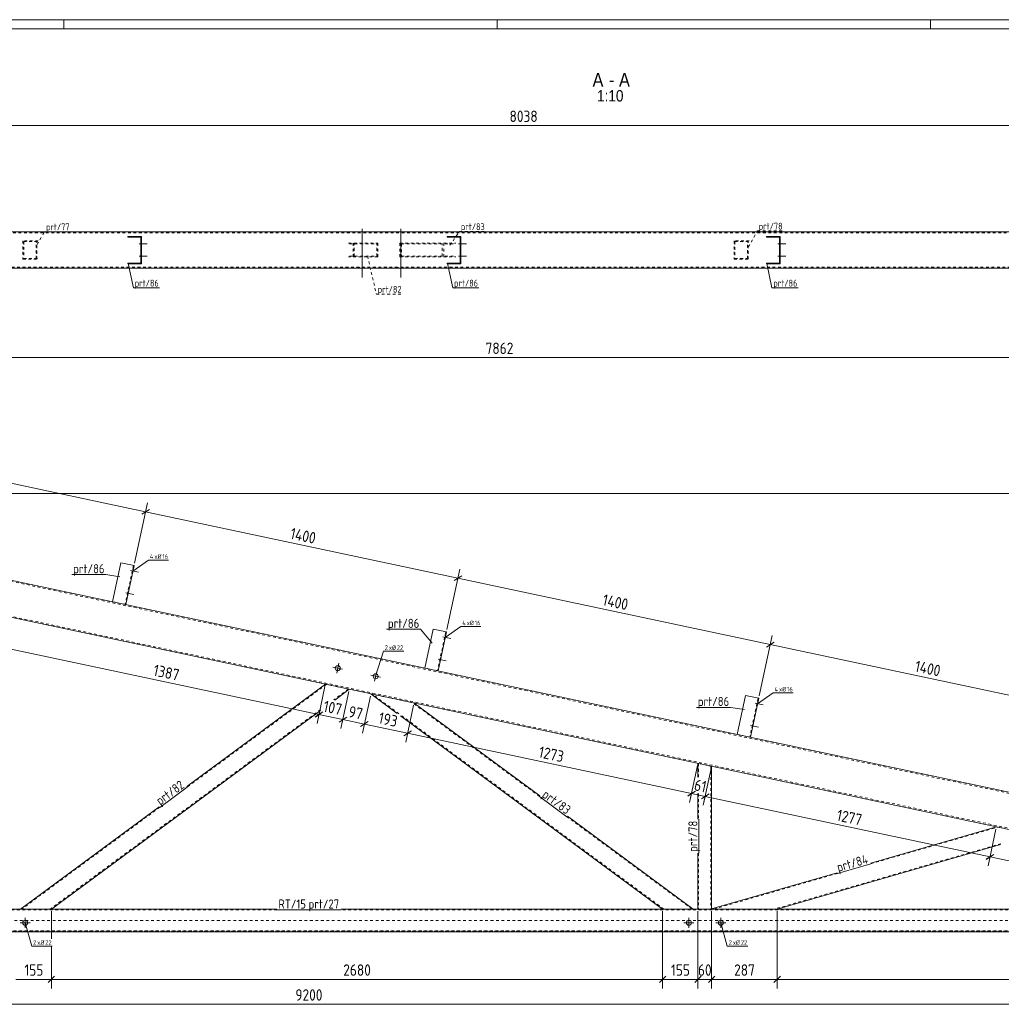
# Model space of a CAD drawing. Header units: millimetres. Extents: x 1 to 1188, y 1 to 840.
# Tile 6 of 7: x 409 to 839, y 408 to 840. Entities that reach past the tile are written whole.
import ezdxf

# ---------------------------------------------------------------- set-up
doc = ezdxf.new("R2010")
doc.units = ezdxf.units.MM
doc.header["$LTSCALE"] = 0.6
doc.linetypes.add('XKITLINE00', pattern=[0])
doc.linetypes.add('XKITLINE02', pattern=[4, 2, -2])
for name, color, linetype, lineweight in [('Bolt', 7, 'Continuous', 0), ('BoltMark', 3, 'Continuous', 0), ('DrawingSheet', 5, 'Continuous', 0), ('OtherObjectType', 1, 'Continuous', 0), ('Part', 2, 'Continuous', 0), ('PartMark', 3, 'Continuous', 0), ('Z-DIMENSIONS', 1, 'Continuous', 0)]:
    doc.layers.add(name, color=color, linetype=linetype, lineweight=lineweight)
doc.styles.add('ARIAL', font='ARIAL.TTF')
doc.styles.add('ISOCPEUR', font='ISOCPEUR.TTF')

msp = doc.modelspace()

# ---------------------------------------------------------------- linework, layer by layer
at = {"layer": 'Bolt', "color": 4, "linetype": 'XKITLINE00', "lineweight": 0}
for p, q in [((558.68, 748.2), (558.68, 726.95)), ((575.68, 748.2), (575.68, 726.95)), ((557.58, 746.95), (557.58, 746.45)), ((559.78, 746.95), (559.78, 746.45)), ((574.58, 746.95), (574.58, 746.45)), ((576.78, 746.95), (576.78, 746.45)), ((460.93, 741.7), (464.48, 741.7)), ((460.93, 741.7), (464.48, 741.7)), ((461.68, 742.5), (461.98, 742.5)), ((461.68, 742.5), (461.98, 742.5)), ((461.68, 740.9), (461.98, 740.9)), ((461.68, 740.9), (461.98, 740.9)), ((600.94, 741.7), (604.49, 741.7)), ((600.94, 741.7), (604.49, 741.7)), ((601.69, 742.5), (601.99, 742.5)), ((601.69, 742.5), (601.99, 742.5)), ((601.69, 740.9), (601.99, 740.9)), ((601.69, 740.9), (601.99, 740.9)), ((740.94, 741.7), (744.49, 741.7)), ((740.94, 741.7), (744.49, 741.7)), ((741.69, 742.5), (741.99, 742.5)), ((741.69, 742.5), (741.99, 742.5)), ((741.69, 740.9), (741.99, 740.9)), ((741.69, 740.9), (741.99, 740.9)), ((460.93, 736.2), (464.48, 736.2)), ((460.93, 736.2), (464.48, 736.2)), ((461.68, 737), (461.98, 737)), ((461.68, 737), (461.98, 737)), ((461.68, 735.4), (461.98, 735.4)), ((461.68, 735.4), (461.98, 735.4)), ((600.94, 736.2), (604.49, 736.2)), ((600.94, 736.2), (604.49, 736.2)), ((601.69, 737), (601.99, 737)), ((601.69, 737), (601.99, 737)), ((601.69, 735.4), (601.99, 735.4)), ((601.69, 735.4), (601.99, 735.4)), ((740.94, 736.2), (744.49, 736.2)), ((740.94, 736.2), (744.49, 736.2)), ((741.69, 737), (741.99, 737)), ((741.69, 737), (741.99, 737)), ((741.69, 735.4), (741.99, 735.4)), ((741.69, 735.4), (741.99, 735.4)), ((557.58, 731.45), (557.58, 730.95)), ((559.78, 731.45), (559.78, 730.95)), ((574.58, 731.45), (574.58, 730.95)), ((576.78, 731.45), (576.78, 730.95)), ((457.21, 598.34), (460.68, 597.6)), ((457.21, 598.34), (460.68, 597.6)), ((457.77, 597.4), (458.07, 597.33)), ((457.77, 597.4), (458.07, 597.33)), ((458.11, 598.96), (458.4, 598.9)), ((458.11, 598.96), (458.4, 598.9)), ((455.13, 588.55), (458.6, 587.82)), ((455.13, 588.55), (458.6, 587.82)), ((455.69, 587.62), (455.99, 587.55)), ((455.69, 587.62), (455.99, 587.55)), ((456.03, 589.18), (456.32, 589.12)), ((456.03, 589.18), (456.32, 589.12)), ((594.15, 569.23), (597.62, 568.49)), ((594.15, 569.23), (597.62, 568.49)), ((594.71, 568.29), (595.01, 568.23)), ((594.71, 568.29), (595.01, 568.23)), ((595.05, 569.86), (595.34, 569.79)), ((595.05, 569.86), (595.34, 569.79)), ((547.58, 553.35), (548.49, 557.66)), ((592.07, 559.45), (595.54, 558.71)), ((592.07, 559.45), (595.54, 558.71)), ((592.64, 558.51), (592.93, 558.45)), ((592.64, 558.51), (592.93, 558.45)), ((592.97, 560.07), (593.26, 560.01)), ((592.97, 560.07), (593.26, 560.01)), ((545.88, 555.96), (550.19, 555.05)), ((564.21, 549.82), (565.12, 554.12)), ((562.51, 552.43), (566.82, 551.51)), ((731.09, 540.12), (734.56, 539.38)), ((731.09, 540.12), (734.56, 539.38)), ((731.99, 540.75), (732.28, 540.69)), ((731.99, 540.75), (732.28, 540.69)), ((731.66, 539.18), (731.95, 539.12)), ((731.66, 539.18), (731.95, 539.12)), ((729.01, 530.34), (732.48, 529.6)), ((729.01, 530.34), (732.48, 529.6)), ((729.58, 529.4), (729.87, 529.34)), ((729.58, 529.4), (729.87, 529.34)), ((729.91, 530.97), (730.2, 530.9)), ((729.91, 530.97), (730.2, 530.9)), ((411, 441.67), (411, 446.07)), ((702, 441.67), (702, 446.07)), ((716, 441.67), (716, 446.07)), ((408.8, 443.87), (413.2, 443.87)), ((699.8, 443.87), (704.2, 443.87)), ((713.8, 443.87), (718.2, 443.87))]:
    msp.add_line(p, q, dxfattribs=at)
for centre in [(548.04, 555.51), (564.66, 551.97), (411, 443.87), (702, 443.87), (716, 443.87)]:
    msp.add_circle(centre, 1.1, dxfattribs=at)
at = {"layer": 'BoltMark', "color": 4, "linetype": 'XKITLINE00', "lineweight": 0}
for p, q in [((458.18, 598.13), (465.06, 602.89)), ((465.06, 602.89), (473.82, 602.89)), ((595.13, 569.02), (602.01, 573.78)), ((602.01, 573.78), (610.76, 573.78)), ((564.66, 551.97), (568.03, 562.93)), ((568.03, 562.93), (576.96, 562.93)), ((732.07, 539.91), (738.95, 544.68)), ((738.95, 544.68), (747.71, 544.68)), ((411, 443.87), (413.85, 433.58)), ((716, 443.87), (718.85, 433.58)), ((413.85, 433.58), (422.78, 433.58)), ((718.85, 433.58), (727.78, 433.58))]:
    msp.add_line(p, q, dxfattribs=at)
at = {"layer": 'DrawingSheet', "color": 2, "linetype": 'XKITLINE00', "lineweight": 0}
for p, q in [((1188, 840), (1, 840)), ((428, 836), (428, 840)), ((618, 836), (618, 840)), ((808, 836), (808, 840))]:
    msp.add_line(p, q, dxfattribs=at)
at = {"layer": 'DrawingSheet', "color": 3, "linetype": 'XKITLINE00', "lineweight": 0}
msp.add_line((1184, 836), (5, 836), dxfattribs=at)
at = {"layer": 'Part', "color": 2, "linetype": 'XKITLINE00', "lineweight": 0}
for p, q in [((227.49, 746.95), (1031.28, 746.95)), ((455.98, 744.65), (455.98, 744.95)), ((455.98, 744.95), (461.98, 744.95)), ((461.68, 744.65), (455.98, 744.65)), ((461.68, 733.25), (461.68, 744.65)), ((461.98, 744.95), (461.98, 732.95)), ((595.99, 744.65), (595.99, 744.95)), ((595.99, 744.95), (601.99, 744.95)), ((601.69, 744.65), (595.99, 744.65)), ((601.69, 733.25), (601.69, 744.65)), ((601.99, 744.95), (601.99, 732.95)), ((735.99, 744.65), (735.99, 744.95)), ((735.99, 744.95), (741.99, 744.95)), ((741.69, 744.65), (735.99, 744.65)), ((741.69, 733.25), (741.69, 744.65)), ((741.99, 744.95), (741.99, 732.95)), ((227.49, 730.95), (1031.28, 730.95)), ((455.98, 732.95), (455.98, 733.25)), ((455.98, 733.25), (461.68, 733.25)), ((461.98, 732.95), (455.98, 732.95)), ((595.99, 732.95), (595.99, 733.25)), ((595.99, 733.25), (601.69, 733.25)), ((601.99, 732.95), (595.99, 732.95)), ((735.99, 732.95), (735.99, 733.25)), ((735.99, 733.25), (741.69, 733.25)), ((741.99, 732.95), (735.99, 732.95)), ((995.97, 452.13), (222.42, 616.55)), ((1011.97, 465.09), (368.06, 601.95)), ((452.88, 601.81), (449.25, 584.69)), ((458.75, 600.56), (452.88, 601.81)), ((455.12, 583.45), (458.75, 600.56)), ((589.83, 572.7), (586.19, 555.59)), ((595.69, 571.46), (589.83, 572.7)), ((592.06, 554.34), (595.69, 571.46)), ((542.64, 548.49), (481.84, 503.62)), ((553.1, 546.26), (546.69, 541.53)), ((574.16, 535.7), (562.58, 544.25)), ((636.7, 499.49), (581.5, 540.23)), ((726.77, 543.6), (723.13, 526.48)), ((732.64, 542.35), (726.77, 543.6)), ((729, 525.23), (732.64, 542.35)), ((540.45, 536.93), (422.48, 449.87)), ((690.46, 449.87), (575.62, 534.63)), ((705.97, 513.77), (705.97, 507.72)), ((711.97, 512.49), (711.97, 449.87)), ((705.97, 500.57), (705.97, 489.3)), ((469.81, 494.74), (409.01, 449.87)), ((703.93, 449.87), (648.73, 490.61)), ((836.85, 485.95), (781.71, 470.03)), ((838.68, 478.15), (740.71, 449.87)), ((705.97, 474.35), (705.97, 449.87)), ((767.01, 465.79), (711.97, 449.9)), ((521.4, 449.87), (75.5, 449.87)), ((995.47, 449.87), (549.58, 449.87)), ((983.25, 439.87), (75.5, 439.87))]:
    msp.add_line(p, q, dxfattribs=at)
at = {"layer": 'Part', "color": 7, "linetype": 'XKITLINE02', "lineweight": 0}
for p, q in [((1030.88, 746.45), (227.49, 746.45)), ((416.67, 742.95), (410.03, 742.95)), ((410.03, 742.95), (410.03, 734.95)), ((416.17, 734.95), (416.17, 742.95)), ((728.49, 742.95), (721.85, 742.95)), ((721.85, 742.95), (721.85, 734.95)), ((727.98, 734.95), (727.98, 742.95)), ((410.34, 742.65), (416.37, 742.65)), ((410.34, 742.65), (410.34, 735.25)), ((415.86, 735.25), (415.86, 742.65)), ((552.75, 741.95), (565.56, 741.95)), ((553.15, 741.65), (565.16, 741.65)), ((554.86, 735.95), (554.86, 741.95)), ((555.27, 736.25), (555.27, 741.65)), ((565.16, 736.25), (565.16, 741.65)), ((565.56, 735.95), (565.56, 741.95)), ((575.25, 741.95), (599.84, 741.95)), ((575.25, 741.95), (575.25, 735.95)), ((575.97, 741.65), (599.12, 741.65)), ((575.97, 741.65), (575.97, 736.25)), ((593.87, 736.25), (593.87, 741.65)), ((594.59, 735.95), (594.59, 741.95)), ((722.15, 742.65), (728.18, 742.65)), ((722.15, 742.65), (722.15, 735.25)), ((727.67, 735.25), (727.67, 742.65)), ((410.03, 734.95), (416.67, 734.95)), ((410.34, 735.25), (416.37, 735.25)), ((565.56, 735.95), (552.75, 735.95)), ((553.15, 736.25), (565.16, 736.25)), ((575.25, 735.95), (599.84, 735.95)), ((575.97, 736.25), (599.12, 736.25)), ((721.85, 734.95), (728.49, 734.95)), ((722.15, 735.25), (728.18, 735.25)), ((227.49, 731.45), (1030.88, 731.45)), ((1011.47, 464.68), (225.64, 631.71)), ((996.47, 452.54), (222.53, 617.04)), ((458.46, 600.63), (454.82, 583.51)), ((449.25, 584.69), (455.11, 583.45)), ((449.25, 584.69), (449.25, 584.69)), ((449.25, 584.69), (449.25, 584.69)), ((449.25, 584.69), (449.25, 584.69)), ((449.25, 584.69), (449.25, 584.69)), ((455.11, 583.45), (455.12, 583.45)), ((455.12, 583.45), (455.11, 583.45)), ((595.4, 571.52), (591.76, 554.4)), ((586.19, 555.59), (592.06, 554.34)), ((586.19, 555.59), (586.19, 555.59)), ((586.19, 555.59), (586.19, 555.59)), ((586.19, 555.59), (586.19, 555.59)), ((586.19, 555.59), (586.19, 555.59)), ((592.06, 554.34), (592.06, 554.34)), ((592.06, 554.34), (592.06, 554.34)), ((543.03, 548.4), (482.02, 503.38)), ((542.64, 548.49), (553.1, 546.26)), ((552.71, 546.35), (546.3, 541.62)), ((562.58, 544.25), (581.5, 540.23)), ((574.87, 535.55), (563.29, 544.1)), ((636.52, 499.25), (580.79, 540.38)), ((732.34, 542.41), (728.7, 525.29)), ((540.55, 537.37), (421.98, 449.87)), ((690.97, 449.87), (575.68, 534.95)), ((723.13, 526.48), (729, 525.23)), ((723.13, 526.48), (723.13, 526.48)), ((723.13, 526.48), (723.13, 526.48)), ((723.13, 526.48), (723.13, 526.48)), ((723.13, 526.48), (723.13, 526.48)), ((729, 525.23), (729, 525.23)), ((729, 525.23), (729, 525.23)), ((711.97, 512.49), (705.97, 513.77)), ((706.27, 513.71), (706.27, 507.66)), ((711.67, 512.56), (711.67, 449.87)), ((706.27, 500.5), (706.27, 489.3)), ((469.99, 494.5), (409.52, 449.87)), ((703.43, 449.87), (648.55, 490.37)), ((781.79, 469.74), (837.47, 485.82)), ((836.85, 485.95), (853.46, 482.42)), ((838.75, 478.49), (739.63, 449.87)), ((706.27, 474.35), (706.27, 449.87)), ((712.95, 449.87), (767.1, 465.5)), ((521.4, 449.47), (75.5, 449.47)), ((422.48, 449.87), (409.01, 449.87)), ((549.58, 449.47), (521.4, 449.47)), ((995.47, 449.47), (549.58, 449.47)), ((703.93, 449.87), (690.46, 449.87)), ((711.97, 449.87), (705.97, 449.87)), ((711.87, 449.87), (711.97, 449.9)), ((740.71, 449.87), (711.87, 449.87)), ((995.47, 444.87), (81.5, 444.87)), ((983.25, 440.27), (75.5, 440.27)), ((81.5, 440.17), (983.25, 440.17)), ((983.25, 439.87), (81.5, 439.87))]:
    msp.add_line(p, q, dxfattribs=at)
at = {"layer": 'PartMark', "color": 7, "linetype": 'XKITLINE02', "lineweight": 0}
for p, q in [((728.08, 740.33), (732.03, 747.31)), ((732.03, 747.31), (743.54, 747.31)), ((416.27, 741.4), (419.51, 747)), ((419.51, 747), (431.02, 747)), ((597.22, 741.08), (601.43, 747.09)), ((601.43, 747.09), (612.94, 747.09)), ((561.08, 736.21), (564.96, 719.62)), ((564.96, 719.62), (576.47, 719.62))]:
    msp.add_line(p, q, dxfattribs=at)
at = {"layer": 'PartMark', "color": 7, "linetype": 'XKITLINE00', "lineweight": 0}
for p, q in [((456.1, 733.12), (458.43, 722.33)), ((596.1, 733.12), (598.43, 722.33)), ((736.1, 733.12), (738.43, 722.33)), ((458.43, 722.33), (469.94, 722.33)), ((598.43, 722.33), (609.94, 722.33)), ((738.43, 722.33), (749.94, 722.33)), ((431.43, 596.55), (446.38, 596.55)), ((452.44, 595.65), (446.38, 596.55)), ((569.43, 572.6), (584.38, 572.6)), ((589.38, 566.54), (584.38, 572.6)), ((705.31, 538.33), (720.26, 538.33)), ((726.33, 537.43), (720.26, 538.33)), ((470.05, 494.42), (482.08, 503.3)), ((636.46, 499.17), (648.49, 490.29)), ((706.37, 474.35), (706.37, 489.3)), ((767.12, 465.41), (781.82, 469.65)), ((521.4, 449.47), (549.58, 449.47))]:
    msp.add_line(p, q, dxfattribs=at)
at = {"layer": 'Z-DIMENSIONS', "color": 7, "linetype": 'XKITLINE00', "lineweight": 0}
for p, q in [((227.49, 793.52), (1031.28, 793.52)), ((225.78, 691.75), (1011.97, 691.75)), ((326.82, 653.22), (463.76, 624.11)), ((226.75, 632.2), (1137.73, 632.2)), ((458.96, 601.54), (464.61, 628.12)), ((458.96, 601.54), (464.61, 628.12)), ((465.44, 625.2), (462.08, 623.02)), ((465.44, 625.2), (462.08, 623.02)), ((463.76, 624.11), (600.7, 595.01)), ((595.9, 572.43), (601.55, 599.02)), ((595.9, 572.43), (601.55, 599.02)), ((602.38, 596.09), (599.02, 593.92)), ((602.38, 596.09), (599.02, 593.92)), ((600.7, 595.01), (737.64, 565.9)), ((732.84, 543.33), (738.49, 569.91)), ((732.84, 543.33), (738.49, 569.91)), ((739.32, 566.99), (735.96, 564.81)), ((739.32, 566.99), (735.96, 564.81)), ((737.64, 565.9), (874.58, 536.79)), ((404.15, 564.02), (539.81, 535.18)), ((542.43, 547.51), (538.98, 531.27)), ((542.43, 547.51), (538.99, 531.31)), ((552.89, 545.29), (549.45, 529.09)), ((552.89, 545.29), (549.45, 529.09)), ((562.37, 543.27), (558.93, 527.08)), ((562.37, 543.27), (558.93, 527.07)), ((540.57, 535.68), (538.13, 534.09)), ((541.5, 536.31), (538.14, 534.13)), ((581.29, 539.25), (577.85, 523.06)), ((581.29, 539.25), (577.85, 523.06)), ((539.82, 535.22), (550.28, 533)), ((551.96, 534.09), (548.6, 531.91)), ((551.27, 533.64), (548.6, 531.91)), ((550.28, 533), (559.76, 530.99)), ((561.44, 532.08), (558.08, 529.9)), ((561.44, 532.08), (558.08, 529.9)), ((559.76, 530.99), (578.68, 526.97)), ((580.36, 528.06), (577, 525.88)), ((580.36, 528.06), (577, 525.88)), ((578.68, 526.97), (703.16, 500.52)), ((705.77, 512.79), (702.33, 496.64)), ((705.77, 512.79), (704.74, 507.99)), ((711.77, 511.52), (708.33, 495.36)), ((711.77, 511.52), (710.74, 506.71)), ((704.84, 501.64), (701.49, 499.46)), ((703.29, 501.14), (702.32, 496.6)), ((703.91, 501.01), (701.48, 499.43)), ((703.16, 500.55), (709.16, 499.28)), ((710.84, 500.37), (707.49, 498.19)), ((710.84, 500.37), (707.49, 498.19)), ((709.29, 499.86), (708.33, 495.37)), ((709.16, 499.28), (834.04, 472.74)), ((836.64, 484.97), (833.21, 468.82)), ((836.64, 484.97), (833.22, 468.86)), ((835.72, 473.82), (832.36, 471.65)), ((835.73, 473.86), (832.37, 471.68)), ((834.05, 472.77), (850.66, 469.24)), ((422.48, 448.87), (422.48, 436.78)), ((422.48, 448.87), (422.48, 436.78)), ((690.46, 448.87), (690.46, 415)), ((690.46, 448.87), (690.46, 415)), ((705.97, 448.87), (705.97, 415)), ((705.97, 448.87), (705.97, 426.6)), ((711.97, 448.87), (711.97, 426.6)), ((711.97, 448.87), (711.97, 415)), ((740.71, 448.87), (740.71, 415)), ((740.71, 448.87), (740.71, 415)), ((422.48, 433.58), (422.48, 415)), ((422.48, 433.58), (422.48, 415)), ((406.97, 419), (422.48, 419)), ((423.9, 420.41), (421.07, 417.58)), ((423.9, 420.41), (421.07, 417.58)), ((422.48, 419), (690.46, 419)), ((691.88, 420.41), (689.05, 417.58)), ((691.88, 420.41), (689.05, 417.58)), ((690.46, 419), (705.97, 419)), ((707.39, 420.41), (704.56, 417.58)), ((706.57, 419.6), (704.56, 417.58)), ((705.97, 419.6), (705.97, 415)), ((705.97, 419), (711.97, 419)), ((713.39, 420.41), (710.56, 417.58)), ((712.57, 419.6), (710.56, 417.58)), ((711.97, 419.6), (711.97, 415)), ((711.97, 419), (740.71, 419)), ((713.39, 420.41), (712.98, 420.01)), ((742.13, 420.41), (739.3, 417.58)), ((742.13, 420.41), (739.3, 417.58)), ((740.71, 419), (995.97, 419)), ((75.5, 408.07), (995.47, 408.07))]:
    msp.add_line(p, q, dxfattribs=at)
at = {"layer": 'Z-DIMENSIONS', "color": 3}
for p in [(463.76, 624.11), (463.76, 624.11), (600.7, 595.01), (600.7, 595.01), (737.64, 565.9), (737.64, 565.9), (539.81, 535.18), (539.82, 535.22), (550.28, 533), (550.28, 533), (559.76, 530.99), (559.76, 530.99), (578.68, 526.97), (578.68, 526.97), (703.16, 500.55), (703.16, 500.52), (709.16, 499.28), (709.16, 499.28), (834.04, 472.74), (834.05, 472.77), (422.48, 419), (422.48, 419), (690.46, 419), (690.46, 419), (705.97, 419), (705.97, 419), (711.97, 419), (711.97, 419), (740.71, 419), (740.71, 419)]:
    msp.add_point(p, dxfattribs=at)

# ---------------------------------------------------------------- texts
at = {"layer": 'BoltMark', "color": 4, "style": 'ISOCPEUR', "width": 0.85}
for s, p in [('4', (465.66, 603.49)), ('xØ', (467.64, 603.49)), ('16', (471.16, 603.49)), ('4', (602.61, 574.38)), ('xØ', (604.58, 574.38)), ('16', (608.1, 574.38)), ('2', (568.63, 563.53)), ('xØ', (570.43, 563.53)), ('22', (573.95, 563.53)), ('4', (739.55, 545.28)), ('xØ', (741.52, 545.28)), ('16', (745.04, 545.28)), ('xØ', (416.25, 434.18)), ('xØ', (721.25, 434.18)), ('2', (414.45, 434.18)), ('22', (419.77, 434.18)), ('2', (719.45, 434.18)), ('22', (724.77, 434.18))]:
    msp.add_text(s, height=2, dxfattribs=at).set_placement(p)
at = {"layer": 'OtherObjectType', "color": 6, "style": 'ARIAL', "width": 0.85}
for s, height, p in [('A', 6, (659.77, 810.62)), ('A', 6, (671.38, 810.62)), ('-', 6, (666.91, 810.62)), ('1:10', 5, (661.75, 804.12))]:
    msp.add_text(s, height=height, dxfattribs=at).set_placement(p)
at = {"layer": 'PartMark', "color": 3, "style": 'ISOCPEUR', "width": 0.85}
for s, height, p in [('prt/77', 3, (420.11, 747.6)), ('prt/83', 3, (602.03, 747.69)), ('prt/78', 3, (732.63, 747.91)), ('prt/86', 3, (459.03, 722.93)), ('prt/86', 3, (599.03, 722.93)), ('prt/86', 3, (739.03, 722.93)), ('prt/82', 3, (565.56, 720.22)), ('prt/86', 4, (432.03, 597.15)), ('prt/86', 4, (570.03, 573.2)), ('prt/86', 4, (705.91, 538.93)), ('prt/27', 4, (535.23, 450.07))]:
    msp.add_text(s, height=height, dxfattribs=at).set_placement(p)
for s, rotation, p in [('prt/82', 36.4287, (470.17, 495.26)), ('prt/83', -36.4287, (637.3, 499.29)), ('prt/78', 90.0002, (705.77, 474.95)), ('prt/84', 16.1058, (767.53, 466.15))]:
    msp.add_text(s, height=4, rotation=rotation, dxfattribs=at).set_placement(p)
at = {"layer": 'PartMark', "color": 1, "style": 'ISOCPEUR', "width": 0.85}
msp.add_text('RT/15', height=4, dxfattribs=at).set_placement((522, 450.07))
at = {"layer": 'Z-DIMENSIONS', "color": 3, "style": 'ISOCPEUR', "width": 0.85}
for s, p in [('8038', (623.37, 795.12)), ('7862', (612.86, 693.35)), ('155', (410.65, 420.6)), ('2680', (550.46, 420.6)), ('155', (694.14, 420.6)), ('60', (705.97, 420.6)), ('287', (721.83, 420.6)), ('9200', (529.47, 409.67))]:
    msp.add_text(s, height=5, dxfattribs=at).set_placement(p)
for s, p in [('1400', (526.89, 612.33)), ('1400', (663.83, 583.22)), ('1400', (800.77, 554.12)), ('1387', (466.85, 552.33)), ('107', (541.39, 536.52)), ('97', (552.41, 534.18)), ('193', (565.56, 531.39)), ('1273', (635.79, 516.47)), ('61', (703.97, 502.01)), ('1277', (766.47, 488.73))]:
    msp.add_text(s, height=5, rotation=-11.9977, dxfattribs=at).set_placement(p)

doc.saveas('drawing.dxf')
